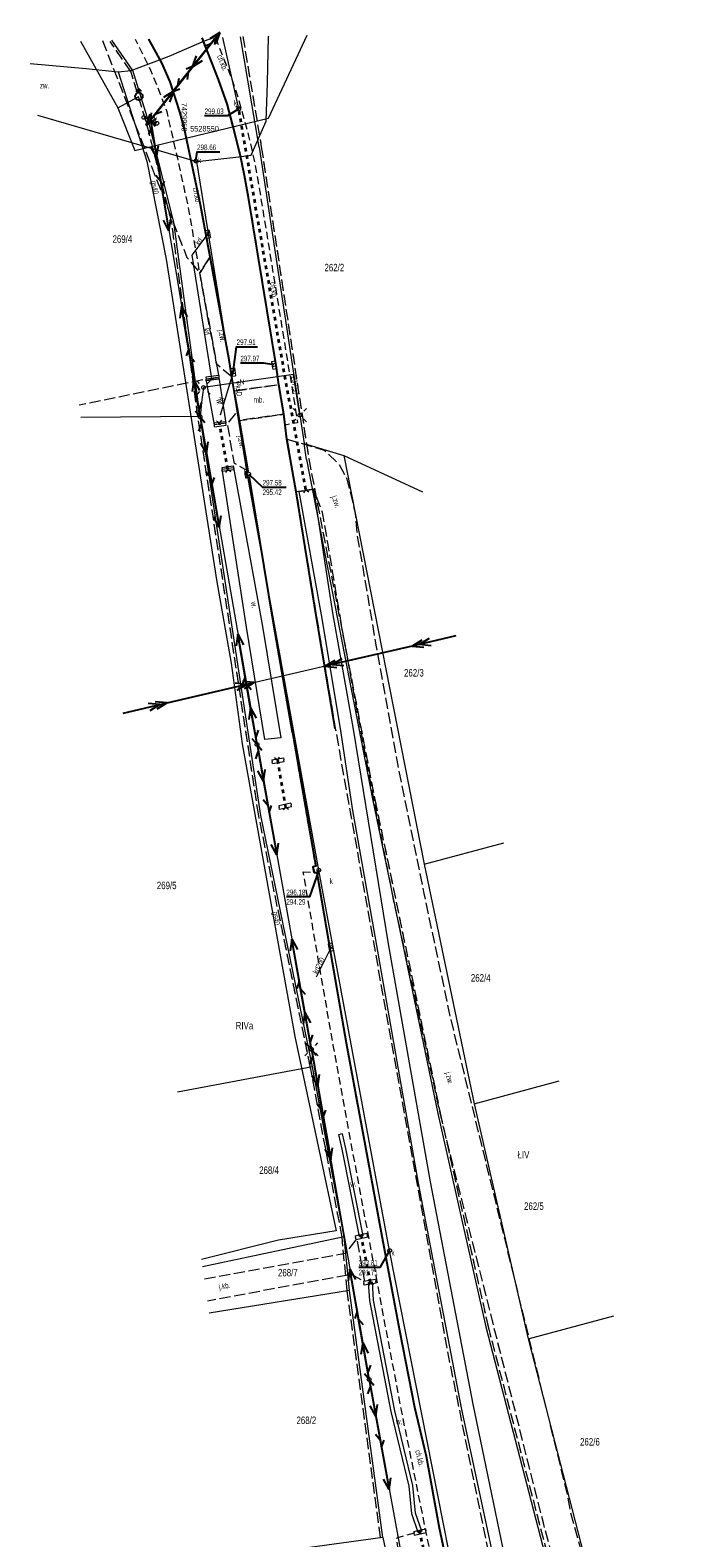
# Model space of a CAD drawing. Header units: metres. Extents: x 7428509 to 7430603, y 5527625 to 5529161.
# Tile 26 of 26: x 7429929 to 7430017, y 5528362 to 5528564. Entities that reach past the tile are written whole.
import ezdxf
from ezdxf.enums import TextEntityAlignment as Align

# ---------------------------------------------------------------- set-up
doc = ezdxf.new("R2010")
doc.units = ezdxf.units.M
for name, pattern in [('0.5_0.5', [1, 0.5, -0.5]), ('1.0_0.5', [1.5, 1, -0.5]), ('1.5_0.5', [2, 1.5, -0.5]), ('219-500', [0]), ('otkz_500', [1, 0.5, -0.5]), ('suep_nn_500', [0]), ('suep_sn_500', [0]), ('supp_500', [1, 0.5, -0.5]), ('sutp_500', [0])]:
    doc.linetypes.add(name, pattern=pattern)
doc.layers.get('0').update_dxf_attribs({"color": 2, "lineweight": 5})
doc.styles.get("Standard").update_dxf_attribs({"font": 'Working1250', "width": 0.75})
doc.linetypes.add('otdn_500_short', pattern='A,2.5,0,[21,ksztalty.shx,S=0.5,R=0,X=-1,Y=0],0.5', length=3)

# ---------------------------------------------------------------- blocks, each defined once
blk = doc.blocks.new('SUWH')
at = {"color": 0, "linetype": 'Continuous'}
for p in [(-0.354, 0.646), (0, 0.5), (0.354, 0.646)]:
    blk.add_line(p, (0, 1), dxfattribs=at)
blk.add_circle((0, 0), 0.5, dxfattribs=at)
blk = doc.blocks.new('US25')
at = {"linetype": 'Continuous', "lineweight": 0}
h = blk.add_hatch(color=0, dxfattribs=at)
edge = h.paths.add_edge_path()
edge.add_arc((0, 0), 0.2, 0, 360)
blk = doc.blocks.new('US15')
at = {"color": 0, "linetype": 'Continuous', "lineweight": 13}
blk.add_circle((0, 0), 0.25, dxfattribs=at)
blk = doc.blocks.new('PW01')
at = {"linetype": 'Continuous', "lineweight": 13}
h = blk.add_hatch(color=0, dxfattribs=at)
edge = h.paths.add_edge_path()
edge.add_arc((0, 0), 0.045, 0, 360)
blk = doc.blocks.new('SM01')
at = {"color": 0, "linetype": 'Continuous', "lineweight": 13}
for p, q in [((-0.53, 0.531), (-0.883, 0.884)), ((0.531, 0.531), (0.884, 0.884)), ((-0.53, -0.53), (-0.883, -0.883)), ((0.531, -0.53), (0.884, -0.883))]:
    blk.add_line(p, q, dxfattribs=at)
blk.add_circle((0, 0), 0.25, dxfattribs=at)
blk = doc.blocks.new('US05')
at = {"color": 0, "linetype": 'Continuous', "lineweight": 13}
for p, q in [((-0.525, -0.25), (-0.525, 0.25)), ((-0.525, 0.25), (-0.175, 0.25)), ((-0.175, -0.25), (-0.175, 0.25)), ((-0.175, 0.25), (0.175, 0.25)), ((0.175, -0.25), (0.175, 0.25)), ((0.175, 0.25), (0.525, 0.25)), ((0.525, -0.25), (0.525, 0.25)), ((-0.525, -0.25), (-0.175, -0.25)), ((-0.175, -0.25), (0.175, -0.25)), ((0.175, -0.25), (0.525, -0.25))]:
    blk.add_line(p, q, dxfattribs=at)
blk = doc.blocks.new('US22')
at = {"color": 0, "linetype": 'Continuous', "lineweight": 13}
blk.add_circle((0, 0), 0.25, dxfattribs=at)
blk = doc.blocks.new('IB04')
at = {"color": 0, "linetype": 'Continuous', "lineweight": 13}
blk.add_circle((0, 0), 0.25, dxfattribs=at)
blk = doc.blocks.new('SM05')
at = {"color": 0, "linetype": 'Continuous', "lineweight": 13}
blk.add_circle((0, 0), 0.25, dxfattribs=at)
blk = doc.blocks.new('SUEP1')
at = {"color": 0, "linetype": 'Continuous'}
for p, q in [((0, 0), (5, 0)), ((5, 0), (3.5, 0.5)), ((5, 0), (3.5, -0.5)), ((5, 0), (15, 0)), ((15, 0), (13.5, 0.5)), ((15, 0), (13.5, -0.5))]:
    blk.add_line(p, q, dxfattribs=at)
blk = doc.blocks.new('SUTP')
at = {"color": 0, "linetype": 'Continuous'}
for p, q in [((0, 0), (0.866, 0.5)), ((0, 0), (9.232, 0)), ((1.866, -0.5), (1, 0)), ((7.366, -0.5), (8.232, 0)), ((9.232, 0), (8.366, 0.5))]:
    blk.add_line(p, q, dxfattribs=at)
blk = doc.blocks.new('SUEP2')
at = {"color": 0, "linetype": 'Continuous'}
for p, q in [((0, 0), (6.027, 0)), ((5.027, 0), (3.527, 0.5)), ((5.027, 0), (3.527, -0.5)), ((6.027, 0), (4.527, 0.5)), ((6.027, 0), (4.527, -0.5)), ((6.027, 0), (18.027, 0)), ((17.027, 0), (15.527, 0.5)), ((17.027, 0), (15.527, -0.5)), ((18.027, 0), (16.527, 0.5)), ((18.027, 0), (16.527, -0.5))]:
    blk.add_line(p, q, dxfattribs=at)
blk = doc.blocks.new('IB05')
at = {"color": 0, "linetype": 'Continuous', "lineweight": 13}
for q in [(0.354, 0.354), (0.354, -0.354)]:
    blk.add_line((0, 0), q, dxfattribs=at)

msp = doc.modelspace()

# ---------------------------------------------------------------- linework, layer by layer
at = {"layer": '217-Granica konturu po granicy działki', "color": 3, "linetype": '1.5_0.5', "lineweight": 18}
for p, q in [((7429942.2837, 5528558.2087), (7429939.4677, 5528562.2587)), ((7429939.4677, 5528562.2587), (7429939.4677, 5528562.2587)), ((7429939.4677, 5528562.2587), (7429939.4677, 5528562.2587)), ((7429957.2698, 5528562.9195), (7429957.2698, 5528562.9195)), ((7429957.2698, 5528562.9195), (7429957.2698, 5528562.9195)), ((7429957.2698, 5528562.9195), (7429959.7458, 5528548.1495)), ((7429944.3232, 5528551.4921), (7429942.2432, 5528558.2921)), ((7429942.2432, 5528558.2921), (7429942.2432, 5528558.2921)), ((7429942.2432, 5528558.2921), (7429942.2432, 5528558.2921)), ((7429942.2837, 5528558.2087), (7429942.2837, 5528558.2087)), ((7429942.2837, 5528558.2087), (7429942.2837, 5528558.2087)), ((7429947.7393, 5528537.9965), (7429944.3193, 5528551.5065)), ((7429944.3193, 5528551.5065), (7429944.3193, 5528551.5065)), ((7429944.3193, 5528551.5065), (7429944.3193, 5528551.5065)), ((7429944.3232, 5528551.4921), (7429944.3232, 5528551.4921)), ((7429944.3232, 5528551.4921), (7429944.3232, 5528551.4921)), ((7429959.7458, 5528548.1495), (7429959.7458, 5528548.1495)), ((7429959.7458, 5528548.1495), (7429959.7458, 5528548.1495)), ((7429959.7467, 5528548.145), (7429959.7467, 5528548.145)), ((7429959.7467, 5528548.145), (7429959.7467, 5528548.145)), ((7429959.7467, 5528548.145), (7429965.7867, 5528508.425)), ((7429951.2527, 5528511.9598), (7429947.7327, 5528538.0298)), ((7429947.7327, 5528538.0298), (7429947.7327, 5528538.0298)), ((7429947.7327, 5528538.0298), (7429947.7327, 5528538.0298)), ((7429947.7393, 5528537.9965), (7429947.7393, 5528537.9965)), ((7429947.7393, 5528537.9965), (7429947.7393, 5528537.9965)), ((7429951.2527, 5528511.9598), (7429951.2527, 5528511.9598)), ((7429951.2527, 5528511.9598), (7429951.2527, 5528511.9598)), ((7429959.3933, 5528458.5347), (7429951.2533, 5528511.9547)), ((7429951.2533, 5528511.9547), (7429951.2533, 5528511.9547)), ((7429951.2533, 5528511.9547), (7429951.2533, 5528511.9547)), ((7429965.7867, 5528508.425), (7429965.7867, 5528508.425)), ((7429965.7867, 5528508.425), (7429965.7867, 5528508.425)), ((7429965.7867, 5528508.425), (7429965.7867, 5528508.425)), ((7429965.7867, 5528508.425), (7429965.7867, 5528508.425)), ((7429965.7867, 5528508.425), (7429966.1067, 5528506.315)), ((7429966.1046, 5528506.3273), (7429966.1046, 5528506.3273)), ((7429966.1046, 5528506.3273), (7429966.1046, 5528506.3273)), ((7429966.1046, 5528506.3273), (7429974.9746, 5528460.6473)), ((7429966.1067, 5528506.315), (7429966.1067, 5528506.315)), ((7429966.1067, 5528506.315), (7429966.1067, 5528506.315)), ((7429974.9737, 5528460.6512), (7429974.9737, 5528460.6512)), ((7429974.9737, 5528460.6512), (7429974.9737, 5528460.6512)), ((7429974.9737, 5528460.6512), (7429983.7237, 5528418.6912)), ((7429974.9746, 5528460.6473), (7429974.9746, 5528460.6473)), ((7429974.9746, 5528460.6473), (7429974.9746, 5528460.6473)), ((7429959.3933, 5528458.5347), (7429959.3933, 5528458.5347)), ((7429959.3933, 5528458.5347), (7429959.3933, 5528458.5347)), ((7429966.3263, 5528424.8394), (7429959.3963, 5528458.5194)), ((7429959.3963, 5528458.5194), (7429959.3963, 5528458.5194)), ((7429959.3963, 5528458.5194), (7429959.3963, 5528458.5194)), ((7429970.5751, 5528402.0451), (7429966.3251, 5528424.8451)), ((7429966.3251, 5528424.8451), (7429966.3251, 5528424.8451)), ((7429966.3251, 5528424.8451), (7429966.3251, 5528424.8451)), ((7429966.3263, 5528424.8394), (7429966.3263, 5528424.8394)), ((7429966.3263, 5528424.8394), (7429966.3263, 5528424.8394)), ((7429983.7228, 5528418.6957), (7429983.7228, 5528418.6957)), ((7429983.7228, 5528418.6957), (7429983.7228, 5528418.6957)), ((7429983.7228, 5528418.6957), (7429990.1428, 5528390.1057)), ((7429983.7237, 5528418.6912), (7429983.7237, 5528418.6912)), ((7429983.7237, 5528418.6912), (7429983.7237, 5528418.6912)), ((7429971.2512, 5528394.9018), (7429970.5712, 5528402.0718)), ((7429970.5712, 5528402.0718), (7429970.5712, 5528402.0718)), ((7429970.5712, 5528402.0718), (7429970.5712, 5528402.0718)), ((7429970.5751, 5528402.0451), (7429970.5751, 5528402.0451)), ((7429970.5751, 5528402.0451), (7429970.5751, 5528402.0451)), ((7429971.2512, 5528394.9018), (7429971.2512, 5528394.9018)), ((7429971.2512, 5528394.9018), (7429971.2512, 5528394.9018)), ((7429975.7227, 5528361.7898), (7429971.2527, 5528394.8898)), ((7429971.2527, 5528394.8898), (7429971.2527, 5528394.8898)), ((7429971.2527, 5528394.8898), (7429971.2527, 5528394.8898)), ((7429990.1404, 5528390.1153), (7429990.1404, 5528390.1153)), ((7429990.1404, 5528390.1153), (7429990.1404, 5528390.1153)), ((7429990.1404, 5528390.1153), (7430005.0304, 5528332.8053)), ((7429990.1428, 5528390.1057), (7429990.1428, 5528390.1057)), ((7429990.1428, 5528390.1057), (7429990.1428, 5528390.1057)), ((7429975.7227, 5528361.7898), (7429975.7227, 5528361.7898)), ((7429975.7227, 5528361.7898), (7429975.7227, 5528361.7898))]:
    msp.add_line(p, q, dxfattribs=at)
at = {"layer": '218-Granica użytku po granicy działki', "color": 3, "linetype": '0.5_0.5', "lineweight": 18}
for p, q in [((7429942.2837, 5528558.2087), (7429939.4677, 5528562.2587)), ((7429939.4677, 5528562.2587), (7429939.4677, 5528562.2587)), ((7429939.4677, 5528562.2587), (7429939.4677, 5528562.2587)), ((7429957.2698, 5528562.9195), (7429957.2698, 5528562.9195)), ((7429957.2698, 5528562.9195), (7429957.2698, 5528562.9195)), ((7429957.2698, 5528562.9195), (7429959.7458, 5528548.1495)), ((7429944.3232, 5528551.4921), (7429942.2432, 5528558.2921)), ((7429942.2432, 5528558.2921), (7429942.2432, 5528558.2921)), ((7429942.2432, 5528558.2921), (7429942.2432, 5528558.2921)), ((7429942.2837, 5528558.2087), (7429942.2837, 5528558.2087)), ((7429942.2837, 5528558.2087), (7429942.2837, 5528558.2087)), ((7429947.7393, 5528537.9965), (7429944.3193, 5528551.5065)), ((7429944.3193, 5528551.5065), (7429944.3193, 5528551.5065)), ((7429944.3193, 5528551.5065), (7429944.3193, 5528551.5065)), ((7429944.3232, 5528551.4921), (7429944.3232, 5528551.4921)), ((7429944.3232, 5528551.4921), (7429944.3232, 5528551.4921)), ((7429959.7458, 5528548.1495), (7429959.7458, 5528548.1495)), ((7429959.7458, 5528548.1495), (7429959.7458, 5528548.1495)), ((7429959.7467, 5528548.145), (7429959.7467, 5528548.145)), ((7429959.7467, 5528548.145), (7429959.7467, 5528548.145)), ((7429959.7467, 5528548.145), (7429965.7867, 5528508.425)), ((7429951.2527, 5528511.9598), (7429947.7327, 5528538.0298)), ((7429947.7327, 5528538.0298), (7429947.7327, 5528538.0298)), ((7429947.7327, 5528538.0298), (7429947.7327, 5528538.0298)), ((7429947.7393, 5528537.9965), (7429947.7393, 5528537.9965)), ((7429947.7393, 5528537.9965), (7429947.7393, 5528537.9965)), ((7429951.2527, 5528511.9598), (7429951.2527, 5528511.9598)), ((7429951.2527, 5528511.9598), (7429951.2527, 5528511.9598)), ((7429959.3933, 5528458.5347), (7429951.2533, 5528511.9547)), ((7429951.2533, 5528511.9547), (7429951.2533, 5528511.9547)), ((7429951.2533, 5528511.9547), (7429951.2533, 5528511.9547)), ((7429965.7867, 5528508.425), (7429965.7867, 5528508.425)), ((7429965.7867, 5528508.425), (7429965.7867, 5528508.425)), ((7429965.7867, 5528508.425), (7429965.7867, 5528508.425)), ((7429965.7867, 5528508.425), (7429965.7867, 5528508.425)), ((7429965.7867, 5528508.425), (7429966.1067, 5528506.315)), ((7429966.1046, 5528506.3273), (7429966.1046, 5528506.3273)), ((7429966.1046, 5528506.3273), (7429966.1046, 5528506.3273)), ((7429966.1046, 5528506.3273), (7429974.9746, 5528460.6473)), ((7429966.1067, 5528506.315), (7429966.1067, 5528506.315)), ((7429966.1067, 5528506.315), (7429966.1067, 5528506.315)), ((7429974.9737, 5528460.6512), (7429974.9737, 5528460.6512)), ((7429974.9737, 5528460.6512), (7429974.9737, 5528460.6512)), ((7429974.9737, 5528460.6512), (7429983.7237, 5528418.6912)), ((7429974.9746, 5528460.6473), (7429974.9746, 5528460.6473)), ((7429974.9746, 5528460.6473), (7429974.9746, 5528460.6473)), ((7429959.3933, 5528458.5347), (7429959.3933, 5528458.5347)), ((7429959.3933, 5528458.5347), (7429959.3933, 5528458.5347)), ((7429966.3263, 5528424.8394), (7429959.3963, 5528458.5194)), ((7429959.3963, 5528458.5194), (7429959.3963, 5528458.5194)), ((7429959.3963, 5528458.5194), (7429959.3963, 5528458.5194)), ((7429970.5751, 5528402.0451), (7429966.3251, 5528424.8451)), ((7429966.3251, 5528424.8451), (7429966.3251, 5528424.8451)), ((7429966.3251, 5528424.8451), (7429966.3251, 5528424.8451)), ((7429966.3263, 5528424.8394), (7429966.3263, 5528424.8394)), ((7429966.3263, 5528424.8394), (7429966.3263, 5528424.8394)), ((7429983.7228, 5528418.6957), (7429983.7228, 5528418.6957)), ((7429983.7228, 5528418.6957), (7429983.7228, 5528418.6957)), ((7429983.7228, 5528418.6957), (7429990.1428, 5528390.1057)), ((7429983.7237, 5528418.6912), (7429983.7237, 5528418.6912)), ((7429983.7237, 5528418.6912), (7429983.7237, 5528418.6912)), ((7429971.2512, 5528394.9018), (7429970.5712, 5528402.0718)), ((7429970.5712, 5528402.0718), (7429970.5712, 5528402.0718)), ((7429970.5712, 5528402.0718), (7429970.5712, 5528402.0718)), ((7429970.5751, 5528402.0451), (7429970.5751, 5528402.0451)), ((7429970.5751, 5528402.0451), (7429970.5751, 5528402.0451)), ((7429971.2512, 5528394.9018), (7429971.2512, 5528394.9018)), ((7429971.2512, 5528394.9018), (7429971.2512, 5528394.9018)), ((7429975.7227, 5528361.7898), (7429971.2527, 5528394.8898)), ((7429971.2527, 5528394.8898), (7429971.2527, 5528394.8898)), ((7429971.2527, 5528394.8898), (7429971.2527, 5528394.8898)), ((7429990.1404, 5528390.1153), (7429990.1404, 5528390.1153)), ((7429990.1404, 5528390.1153), (7429990.1404, 5528390.1153)), ((7429990.1404, 5528390.1153), (7430005.0304, 5528332.8053)), ((7429990.1428, 5528390.1057), (7429990.1428, 5528390.1057)), ((7429990.1428, 5528390.1057), (7429990.1428, 5528390.1057)), ((7429975.7227, 5528361.7898), (7429975.7227, 5528361.7898)), ((7429975.7227, 5528361.7898), (7429975.7227, 5528361.7898))]:
    msp.add_line(p, q, dxfattribs=at)
at = {"layer": '219-działka ewidencyjna', "color": 7, "linetype": '219-500', "lineweight": 18, "flags": 128}
for points in [[(7429942.53, 5528558.38), (7429939.714, 5528562.43)], [(7429959.45, 5528548.1), (7429956.974, 5528562.87)], [(7429944.61, 5528551.58), (7429942.53, 5528558.38)], [(7429948.03, 5528538.07), (7429944.61, 5528551.58)], [(7429959.45, 5528548.1), (7429965.49, 5528508.38)], [(7429951.55, 5528512), (7429948.03, 5528538.07)], [(7429951.55, 5528512), (7429935.556, 5528511.897)], [(7429959.69, 5528458.58), (7429951.55, 5528512)], [(7429965.81, 5528506.27), (7429965.49, 5528508.38)], [(7429965.49, 5528508.38), (7429970.81, 5528506.77)], [(7429965.81, 5528506.27), (7429974.68, 5528460.59)], [(7429970.81, 5528506.77), (7429981.57, 5528452.02)], [(7429970.81, 5528506.77), (7429981.367, 5528501.904)], [(7429974.68, 5528460.59), (7429983.43, 5528418.63)], [(7429966.62, 5528424.9), (7429959.69, 5528458.58)], [(7429981.57, 5528452.02), (7429992.272, 5528454.914)], [(7429981.57, 5528452.02), (7429988.26, 5528419.94)], [(7429966.62, 5528424.9), (7429948.526, 5528421.47)], [(7429970.87, 5528402.1), (7429966.62, 5528424.9)], [(7429988.26, 5528419.94), (7429999.671, 5528423.026)], [(7429983.43, 5528418.63), (7429989.85, 5528390.04)], [(7429988.26, 5528419.94), (7429995.52, 5528388.43)], [(7429970.87, 5528402.1), (7429951.878, 5528398.098)], [(7429971.55, 5528394.93), (7429970.87, 5528402.1)], [(7429971.55, 5528394.93), (7429952.767, 5528391.897)], [(7429976.02, 5528361.83), (7429971.55, 5528394.93)], [(7429995.52, 5528388.43), (7430006.98, 5528391.528)], [(7429989.85, 5528390.04), (7430004.74, 5528332.73)], [(7429995.52, 5528388.43), (7430003.73, 5528356.5)], [(7429976.02, 5528361.83), (7429957.446, 5528359.275)], [(7429976.02, 5528361.83), (7429980.67, 5528340.02)]]:
    msp.add_lwpolyline(points, dxfattribs=at)
at = {"layer": 'chodnik', "color": 7, "linetype": '1.0_0.5', "lineweight": 18, "flags": 128}
for points in [[(7429952.89, 5528533.43), (7429951.5, 5528531.25), (7429950.05, 5528539.76), (7429947.84, 5528549.7), (7429947.11, 5528552.85), (7429945.92, 5528556.04), (7429944.93, 5528558.38), (7429942.883, 5528562.511)], [(7429944.683, 5528562.557), (7429946.43, 5528559.39), (7429947.51, 5528556.86), (7429948.83, 5528552.84), (7429949.43, 5528550.51), (7429951.6, 5528540.38), (7429952.89, 5528533.43)], [(7429953.597, 5528562.784), (7429953.96, 5528561.83), (7429955.75, 5528557.35), (7429956.68, 5528554.53), (7429958.05, 5528549.56), (7429958.76, 5528546.52), (7429959.46, 5528542.64), (7429961.36, 5528531.03), (7429963.31, 5528519.01), (7429963.6, 5528517.41), (7429964.6, 5528511.18), (7429962.96, 5528510.87), (7429962.75, 5528512.31), (7429962.09, 5528516.27), (7429961.96, 5528517.25), (7429961.76, 5528518.59), (7429958.03, 5528541.37), (7429957.48, 5528544.29), (7429956.91, 5528547.14), (7429955.94, 5528551), (7429955.17, 5528553.89), (7429954.01, 5528557.18), (7429952.04, 5528562.15), (7429951.823, 5528562.739)], [(7429980.22, 5528362.4), (7429977.85, 5528361.73), (7429978.62, 5528355.6), (7429981.34, 5528356.37)]]:
    msp.add_lwpolyline(points, dxfattribs=at)
msp.add_lwpolyline([(7429965.36, 5528451.03), (7429967.18, 5528450.94), (7429969.06, 5528439.95), (7429971.14, 5528428.1), (7429973.66, 5528414.34), (7429975.8, 5528402.71), (7429976.95, 5528396.69), (7429978.29, 5528389.54), (7429980.3, 5528379.27), (7429981.83, 5528372.73), (7429983.59, 5528363.1), (7429984.9, 5528357), (7429986.46, 5528349.19), (7429989.82, 5528333.14), (7429991.75, 5528323.77), (7429993.17, 5528316.87), (7429993.4, 5528315.45), (7429995.15, 5528307.04), (7429996.77, 5528298.76), (7429996.56, 5528298.66), (7429996.8, 5528297.34), (7429997.06, 5528297.35), (7429998.54, 5528289.49), (7429998.64, 5528288.82), (7429999.97, 5528281.7), (7430001.36, 5528273.73), (7430002.69, 5528264.95), (7430004.65, 5528252.02), (7430005.65, 5528244.7), (7430007.25, 5528232.85), (7430008.07, 5528226.11), (7430010.8, 5528204.56), (7430010.96, 5528203.33), (7430011.1, 5528202.01), (7430011.09, 5528201.03), (7430010.96, 5528200.42), (7430010.59, 5528199.76), (7430010.16, 5528199.16), (7430009.73, 5528198.8), (7430007.58, 5528216.56), (7430005.23, 5528234.64), (7430004, 5528244.03), (7430002.95, 5528251.6), (7430001.02, 5528264.66), (7429997, 5528288.6), (7429992.92, 5528308.88), (7429991.82, 5528314.45), (7429989.91, 5528323.94), (7429988.12, 5528332.59), (7429984.88, 5528348.15), (7429983.08, 5528356.66), (7429981.8, 5528362.72), (7429978.54, 5528378.89), (7429976.57, 5528389.22), (7429975.25, 5528396.34), (7429974.11, 5528402.29), (7429971.9, 5528414.11), (7429969.38, 5528427.79), (7429967.34, 5528439.59)], close=True, dxfattribs=at)
at = {"layer": 'jezdnia', "color": 7, "linetype": '1.5_0.5', "lineweight": 18, "flags": 128}
for points in [[(7429951.823, 5528562.739), (7429952.04, 5528562.15), (7429954.01, 5528557.18), (7429955.17, 5528553.89), (7429955.94, 5528551), (7429956.91, 5528547.14), (7429957.48, 5528544.29), (7429958.03, 5528541.37), (7429961.76, 5528518.59), (7429961.96, 5528517.25), (7429962.09, 5528516.27), (7429956.12, 5528515.45), (7429955.78, 5528517.33), (7429955.42, 5528519.61), (7429953.26, 5528531.45), (7429952.89, 5528533.43), (7429951.6, 5528540.38), (7429949.43, 5528550.51), (7429948.83, 5528552.84), (7429947.51, 5528556.86), (7429946.43, 5528559.39), (7429944.683, 5528562.557)], [(7429952.113, 5528396.461), (7429971.02, 5528399.91), (7429972.56, 5528401.84), (7429973.57, 5528396.1), (7429971.79, 5528397.07), (7429952.536, 5528393.51)]]:
    msp.add_lwpolyline(points, dxfattribs=at)
for points in [[(7429955.78, 5528517.33), (7429953.74, 5528519.02), (7429951.5, 5528531.25), (7429952.89, 5528533.43), (7429953.26, 5528531.45), (7429955.42, 5528519.61)], [(7429956.61, 5528512.79), (7429956.83, 5528511.5), (7429957.99, 5528504.69), (7429956.13, 5528505.74), (7429955.21, 5528511.05)], [(7429984.9, 5528357), (7429983.59, 5528363.1), (7429981.83, 5528372.73), (7429980.3, 5528379.27), (7429975.8, 5528402.71), (7429971.14, 5528428.1), (7429967.18, 5528450.94), (7429966.81, 5528450.9), (7429966.67, 5528451.67), (7429967.04, 5528451.76), (7429963.92, 5528469.66), (7429961.43, 5528484.08), (7429958.14, 5528503.86), (7429957.73, 5528503.8), (7429957.62, 5528504.62), (7429957.99, 5528504.69), (7429956.83, 5528511.5), (7429962.75, 5528512.31), (7429962.96, 5528510.87), (7429963.17, 5528509), (7429964.42, 5528501.92), (7429967.11, 5528485.37), (7429969.66, 5528470.23), (7429976.39, 5528432.52), (7429984.61, 5528387.11), (7429991.18, 5528354.94), (7429994.43, 5528339.13), (7429996.03, 5528331.4), (7430001.98, 5528301.58), (7430006.28, 5528278.56), (7430015.57, 5528211.02), (7430015.57, 5528210.03), (7430017.46, 5528195.69), (7430012.39, 5528194.13), (7430011.54, 5528202.07), (7430011.1, 5528202.01), (7430010.96, 5528203.33), (7430010.8, 5528204.56), (7430008.07, 5528226.11), (7430007.25, 5528232.85), (7430005.65, 5528244.7), (7430004.65, 5528252.02), (7430002.69, 5528264.95), (7430001.36, 5528273.73), (7429999.97, 5528281.7), (7429998.64, 5528288.82), (7429998.54, 5528289.49), (7429997.06, 5528297.35), (7429996.8, 5528297.34), (7429996.56, 5528298.66), (7429996.77, 5528298.76), (7429995.15, 5528307.04), (7429993.4, 5528315.45), (7429993.17, 5528316.87), (7429991.75, 5528323.77), (7429989.82, 5528333.14), (7429986.46, 5528349.19)], [(7429963.17, 5528509), (7429968.18, 5528507.51), (7429970.15, 5528505.64), (7429971.21, 5528503.66), (7429972.33, 5528499.11), (7429972.58, 5528496.19), (7429975.16, 5528481.14), (7429978.11, 5528464.93), (7429981.53, 5528448.1), (7429985.12, 5528431.28), (7430000.76, 5528367.54), (7430001.17, 5528365.15), (7430003.6, 5528356.57), (7430005.4, 5528348.23), (7430008.69, 5528332.99), (7430011.18, 5528323.07), (7430012.28, 5528317.51), (7430013.4, 5528313.19), (7430015.29, 5528305.46), (7430016.39, 5528302.33), (7430016.62, 5528301.9), (7430012.35, 5528300.51), (7430008.9, 5528315.83), (7430005.41, 5528331.56), (7430001.62, 5528348.3), (7429997.57, 5528363.77), (7429990.95, 5528389.97), (7429987.31, 5528404.37), (7429983.76, 5528418.49), (7429981.06, 5528431.04), (7429977.57, 5528446.87), (7429974.24, 5528463.82), (7429970.88, 5528481.89), (7429968.66, 5528495.1), (7429967.93, 5528499.14), (7429966.75, 5528502.3), (7429964.42, 5528501.92)]]:
    msp.add_lwpolyline(points, close=True, dxfattribs=at)
at = {"layer": 'krawężnik', "color": 7, "linetype": 'CONTINUOUS', "lineweight": 25, "flags": 128}
for points in [[(7429963.92, 5528469.66), (7429961.43, 5528484.08), (7429958.14, 5528503.86), (7429957.73, 5528503.8), (7429957.62, 5528504.62), (7429957.99, 5528504.69), (7429956.83, 5528511.5), (7429956.61, 5528512.79), (7429956.12, 5528515.45), (7429955.78, 5528517.33), (7429955.42, 5528519.61), (7429953.26, 5528531.45), (7429952.89, 5528533.43), (7429951.6, 5528540.38), (7429949.43, 5528550.51), (7429948.83, 5528552.84), (7429947.51, 5528556.86), (7429946.43, 5528559.39), (7429944.683, 5528562.557)], [(7429969.66, 5528470.23), (7429967.11, 5528485.37), (7429964.42, 5528501.92), (7429963.17, 5528509), (7429962.96, 5528510.87), (7429962.75, 5528512.31), (7429962.09, 5528516.27), (7429961.96, 5528517.25), (7429961.76, 5528518.59), (7429958.03, 5528541.37), (7429957.48, 5528544.29), (7429956.91, 5528547.14), (7429955.94, 5528551), (7429955.17, 5528553.89), (7429954.01, 5528557.18), (7429952.04, 5528562.15), (7429951.823, 5528562.739)], [(7429963.92, 5528469.66), (7429964.56, 5528466.1), (7429965.54, 5528460.44), (7429967.04, 5528451.76), (7429966.67, 5528451.67), (7429966.81, 5528450.9), (7429967.18, 5528450.94)], [(7429967.18, 5528450.94), (7429969.06, 5528439.95), (7429971.14, 5528428.1), (7429973.66, 5528414.34), (7429975.8, 5528402.71), (7429976.95, 5528396.69), (7429978.29, 5528389.54), (7429980.3, 5528379.27), (7429981.83, 5528372.73), (7429983.59, 5528363.1), (7429984.9, 5528357), (7429986.46, 5528349.19), (7429989.82, 5528333.14)]]:
    msp.add_lwpolyline(points, dxfattribs=at)
at = {"layer": 'obszar utwardzony', "color": 7, "linetype": '1.5_0.5', "lineweight": 18, "flags": 128}
for points in [[(7429938.457, 5528562.398), (7429949.77, 5528533.33), (7429951.5, 5528531.25), (7429953.74, 5528519.02)], [(7429953.74, 5528519.02), (7429954.07, 5528517.25), (7429952.34, 5528517.03), (7429935.321, 5528513.536)]]:
    msp.add_lwpolyline(points, dxfattribs=at)
msp.add_lwpolyline([(7429956.12, 5528515.45), (7429962.09, 5528516.27), (7429962.75, 5528512.31), (7429956.83, 5528511.5), (7429956.61, 5528512.79)], close=True, dxfattribs=at)
at = {"layer": 'przepust', "color": 7, "linetype": 'otkz_500', "lineweight": 35, "flags": 128}
for points in [[(7429965.7, 5528502.22), (7429962.73, 5528518.5), (7429956.72, 5528553.24)], [(7429955.25, 5528504.94), (7429954.15, 5528511.12)], [(7429961.91, 5528465.98), (7429962.97, 5528459.71)], [(7429974.38, 5528396), (7429973.16, 5528402.19)], [(7429982.33, 5528356.42), (7429981.01, 5528362.58)]]:
    msp.add_lwpolyline(points, dxfattribs=at)
at = {"layer": 'przewód elektroenergetyczny niskiego napięcia', "color": 1, "linetype": 'suep_nn_500', "lineweight": 18, "flags": 128}
for points in [[(7429953.629, 5528562.785), (7429944.87, 5528551.7)], [(7429944.87, 5528551.7), (7429951.54, 5528511.98)], [(7429951.54, 5528511.98), (7429959.17, 5528468.06)], [(7429959.17, 5528468.06), (7429966.46, 5528427.23)], [(7429966.46, 5528427.23), (7429974.2, 5528382.99)], [(7429974.2, 5528382.99), (7429982.23, 5528339.07)]]:
    msp.add_lwpolyline(points, dxfattribs=at)
at = {"layer": 'przewód elektroenergetyczny podziemny', "color": 1, "linetype": 'CONTINUOUS', "lineweight": 18, "flags": 128}
msp.add_lwpolyline([(7429964.9, 5528512.2), (7429964.07, 5528517.64), (7429952.01, 5528515.91), (7429951.72, 5528513.93), (7429951.54, 5528511.98)], dxfattribs=at)
at = {"layer": 'przewód elektroenergetyczny średniego napięcia', "color": 1, "linetype": 'suep_sn_500', "lineweight": 18, "flags": 128}
msp.add_lwpolyline([(7429985.841, 5528482.628), (7429941.238, 5528472.285)], dxfattribs=at)
at = {"layer": 'przewód gazowy', "color": 52, "linetype": 'CONTINUOUS', "lineweight": 18, "flags": 128}
for points in [[(7429928.757, 5528559.301), (7429936.25, 5528558.66), (7429940.54, 5528558.21), (7429942.28, 5528558.37), (7429947.4, 5528560.31), (7429952.15, 5528562.35), (7429953.387, 5528562.779)], [(7429940.54, 5528558.21), (7429944.4, 5528546.24), (7429947.01, 5528533.11), (7429953.79, 5528489.88), (7429955.71, 5528478.97), (7429957.19, 5528468.18), (7429964.26, 5528428.94), (7429969.77, 5528402.92), (7429962.05, 5528401.66), (7429951.741, 5528399.054)]]:
    msp.add_lwpolyline(points, dxfattribs=at)
at = {"layer": 'przewód kanalizacyjny', "color": 34, "linetype": 'CONTINUOUS', "lineweight": 18, "flags": 128}
for points in [[(7429951.09, 5528546.17), (7429956.75, 5528546.79), (7429958.4, 5528547.03), (7429960.41, 5528551.6), (7429960.57, 5528556.74), (7429960.71, 5528562.91), (7429960.733, 5528562.966)], [(7429956.72, 5528553.24), (7429954.583, 5528562.809)], [(7429929.751, 5528552.372), (7429951.09, 5528546.17)], [(7429997.15, 5528298.06), (7429987.04, 5528349.19), (7429976.95, 5528400.26), (7429967.47, 5528451.22), (7429957.88, 5528504.21), (7429951.09, 5528546.17)], [(7429952.58, 5528536.48), (7429950.44, 5528533.64), (7429953.06, 5528517.13)], [(7429955.96, 5528517.97), (7429954.21, 5528512.21)], [(7429953.3, 5528516.97), (7429953.06, 5528517.13), (7429952.88, 5528516.91)], [(7429969.09, 5528440.9), (7429967.1, 5528436.92)]]:
    msp.add_lwpolyline(points, dxfattribs=at)
at = {"layer": 'przewód telekomunikacyjny napowietrzny', "color": 30, "linetype": 'sutp_500', "lineweight": 18, "flags": 128}
for points in [[(7429953.629, 5528562.785), (7429944.87, 5528551.7)], [(7429944.87, 5528551.7), (7429951.54, 5528511.98)], [(7429951.54, 5528511.98), (7429959.17, 5528468.06)], [(7429959.17, 5528468.06), (7429966.46, 5528427.23)], [(7429966.46, 5528427.23), (7429974.2, 5528382.99)], [(7429974.2, 5528382.99), (7429982.23, 5528339.07)]]:
    msp.add_lwpolyline(points, dxfattribs=at)
at = {"layer": 'przewód wodociągowy', "color": 5, "linetype": 'CONTINUOUS', "lineweight": 18, "flags": 128}
for points in [[(7429935.522, 5528562.323), (7429940.52, 5528553.38), (7429942.78, 5528547.65), (7429960.71, 5528551.97), (7429965.913, 5528563.098)], [(7429940.52, 5528553.38), (7429943.34, 5528554.91)]]:
    msp.add_lwpolyline(points, dxfattribs=at)
at = {"layer": 'rzędna-Atr2', "color": 7, "flags": 128}
for points in [[(7429956.72, 5528553.24), (7429955.22, 5528552.3), (7429952.143, 5528552.3)], [(7429950.96, 5528546.25), (7429951.14, 5528547.47), (7429954.191, 5528547.47)], [(7429955.96, 5528517.97), (7429956.44, 5528521.36), (7429959.23, 5528521.36)], [(7429961.43, 5528518.93), (7429960.03, 5528519.17), (7429956.942, 5528519.17)], [(7429958.06, 5528504.3), (7429959.92, 5528502.54), (7429963.066, 5528502.54)], [(7429967.47, 5528451.22), (7429966.22, 5528447.65), (7429963.106, 5528447.65)], [(7429976.95, 5528400.26), (7429975.62, 5528398.01), (7429972.798, 5528398.01)]]:
    msp.add_lwpolyline(points, dxfattribs=at)
at = {"layer": 'rów przydrożny (linia)', "color": 0, "linetype": 'CONTINUOUS', "lineweight": 18}
for p, q in [((7429970.13575, 5528415.81675), (7429970.38, 5528415.87)), ((7429970.56525, 5528413.84875), (7429970.13575, 5528415.81675)), ((7429970.62425, 5528415.92325), (7429970.38, 5528415.87)), ((7429971.05475, 5528413.95125), (7429970.62425, 5528415.92325)), ((7429972.915, 5528402.14075), (7429970.56525, 5528413.84875)), ((7429973.405, 5528402.23925), (7429971.05475, 5528413.95125)), ((7429972.915, 5528402.14075), (7429973.16, 5528402.19)), ((7429973.405, 5528402.23925), (7429973.16, 5528402.19)), ((7429974.1305, 5528395.9845), (7429974.38, 5528396)), ((7429974.28051, 5528393.56812), (7429974.1305, 5528395.9845)), ((7429974.6295, 5528396.0155), (7429974.38, 5528396)), ((7429974.77949, 5528393.63188), (7429974.6295, 5528396.0155)), ((7429977.1655, 5528378.707), (7429974.28051, 5528393.56812)), ((7429977.6545, 5528378.813), (7429974.77949, 5528393.63188)), ((7429979.56201, 5528368.70808), (7429977.1655, 5528378.707)), ((7429980.05799, 5528368.79192), (7429977.6545, 5528378.813)), ((7429979.93203, 5528364.98658), (7429979.56201, 5528368.70808)), ((7429980.42797, 5528365.09342), (7429980.05799, 5528368.79192)), ((7429980.773, 5528362.5), (7429979.93203, 5528364.98658)), ((7429981.247, 5528362.66), (7429980.42797, 5528365.09342)), ((7429980.773, 5528362.5), (7429981.01, 5528362.58)), ((7429981.247, 5528362.66), (7429981.01, 5528362.58))]:
    msp.add_line(p, q, dxfattribs=at)
at = {"layer": 'rów przydrożny (poligon)', "color": 7, "linetype": 'CONTINUOUS', "lineweight": 18, "flags": 128}
for points in [[(7429952.34, 5528517.03), (7429954.07, 5528517.25), (7429955, 5528511.12), (7429953.45, 5528510.9)], [(7429954.48, 5528504.94), (7429956.03, 5528505.18), (7429959.89, 5528483.87), (7429962.38, 5528468.98), (7429960.21, 5528468.72), (7429957.75, 5528483.8)]]:
    msp.add_lwpolyline(points, close=True, dxfattribs=at)
msp.add_lwpolyline([(7429993.08, 5528348.97), (7429986.6, 5528379.21), (7429980.81, 5528409.28), (7429975.24, 5528441.14), (7429972, 5528459.24), (7429970.34, 5528470.22), (7429967.8, 5528485.46), (7429964.84, 5528501.99), (7429966.75, 5528502.3), (7429969.31, 5528485.72), (7429972.08, 5528470.11), (7429976.75, 5528441.37), (7429982.36, 5528409.49), (7429988.09, 5528379.71), (7429994.36, 5528349.55)], dxfattribs=at)
at = {"layer": 'słup przewodów napowietrznych', "color": 7, "linetype": 'supp_500', "lineweight": 18, "flags": 128}
msp.add_lwpolyline([(7429944, 5528552.09), (7429945.74, 5528551.3)], dxfattribs=at)
at = {"layer": 'ściana oporowa (linia)', "color": 0, "linetype": 'otdn_500_short', "lineweight": 18}
for p, q in [((7429954.0385, 5528517.498), (7429952.3085, 5528517.278)), ((7429952.3085, 5528517.278), (7429952.34, 5528517.03)), ((7429954.0385, 5528517.498), (7429954.07, 5528517.25)), ((7429953.48525, 5528510.6525), (7429953.45, 5528510.9)), ((7429953.48525, 5528510.6525), (7429955.03525, 5528510.8725)), ((7429955.03525, 5528510.8725), (7429955, 5528511.12)), ((7429954.51825, 5528504.693), (7429954.48, 5528504.94)), ((7429954.51825, 5528504.693), (7429956.06825, 5528504.933)), ((7429956.06825, 5528504.933), (7429956.03, 5528505.18)), ((7429961.2305, 5528465.52325), (7429961.19, 5528465.77)), ((7429961.2305, 5528465.52325), (7429962.8105, 5528465.78325)), ((7429962.8105, 5528465.78325), (7429962.77, 5528466.03)), ((7429963.69825, 5528460.2045), (7429962.08825, 5528459.8645)), ((7429962.08825, 5528459.8645), (7429962.14, 5528459.62)), ((7429963.69825, 5528460.2045), (7429963.75, 5528459.96)), ((7429974.01075, 5528402.1275), (7429973.95, 5528402.37)), ((7429972.45075, 5528401.7375), (7429972.39, 5528401.98)), ((7429972.45075, 5528401.7375), (7429974.01075, 5528402.1275)), ((7429975.0555, 5528396.406), (7429973.4555, 5528396.116)), ((7429975.0555, 5528396.406), (7429975.1, 5528396.16)), ((7429973.4555, 5528396.116), (7429973.5, 5528395.87)), ((7429980.26975, 5528362.155), (7429980.22, 5528362.4)), ((7429980.26975, 5528362.155), (7429981.84975, 5528362.475)), ((7429981.84975, 5528362.475), (7429981.8, 5528362.72))]:
    msp.add_line(p, q, dxfattribs=at)
at = {"layer": 'ściana oporowa (linia)', "color": 0, "lineweight": 18}
for p, q in [((7429952.3715, 5528516.782), (7429952.34, 5528517.03)), ((7429954.1015, 5528517.002), (7429952.3715, 5528516.782)), ((7429954.1015, 5528517.002), (7429954.07, 5528517.25)), ((7429953.41475, 5528511.1475), (7429954.96475, 5528511.3675)), ((7429953.41475, 5528511.1475), (7429953.45, 5528510.9)), ((7429954.96475, 5528511.3675), (7429955, 5528511.12)), ((7429954.44175, 5528505.187), (7429955.99175, 5528505.427)), ((7429955.99175, 5528505.427), (7429956.03, 5528505.18)), ((7429954.44175, 5528505.187), (7429954.48, 5528504.94)), ((7429961.1495, 5528466.01675), (7429962.7295, 5528466.27675)), ((7429961.1495, 5528466.01675), (7429961.19, 5528465.77)), ((7429962.7295, 5528466.27675), (7429962.77, 5528466.03)), ((7429962.19175, 5528459.3755), (7429962.14, 5528459.62)), ((7429963.80175, 5528459.7155), (7429962.19175, 5528459.3755)), ((7429963.80175, 5528459.7155), (7429963.75, 5528459.96)), ((7429972.32925, 5528402.2225), (7429973.88925, 5528402.6125)), ((7429973.88925, 5528402.6125), (7429973.95, 5528402.37)), ((7429972.32925, 5528402.2225), (7429972.39, 5528401.98)), ((7429973.5445, 5528395.624), (7429973.5, 5528395.87)), ((7429975.1445, 5528395.914), (7429973.5445, 5528395.624)), ((7429975.1445, 5528395.914), (7429975.1, 5528396.16)), ((7429980.17025, 5528362.645), (7429981.75025, 5528362.965)), ((7429980.17025, 5528362.645), (7429980.22, 5528362.4)), ((7429981.75025, 5528362.965), (7429981.8, 5528362.72))]:
    msp.add_line(p, q, dxfattribs=at)

# ---------------------------------------------------------------- block references
at = {"layer": 'hydrant', "color": 5, "linetype": 'CONTINUOUS', "lineweight": 18}
msp.add_blockref('SUWH', (7429943.34, 5528554.91), dxfattribs=at)
at = {"layer": 'kratka ściekowa', "color": 34, "linetype": 'CONTINUOUS', "lineweight": 18}
for p, rotation in [((7429952.58, 5528536.48), 281.244), ((7429955.96, 5528517.97), 278.286), ((7429961.43, 5528518.93), 279.612), ((7429969.09, 5528440.9), 100.416)]:
    msp.add_blockref('US05', p, dxfattribs=dict(at, rotation=rotation))
at = {"layer": 'latarnia', "color": 7, "linetype": 'CONTINUOUS', "lineweight": 18}
for p in [(7429952.01, 5528515.91), (7429964.9, 5528512.2), (7429966.46, 5528427.23)]:
    msp.add_blockref('SM01', p, dxfattribs=at)
at = {"layer": 'podpora (punkt)', "color": 7, "linetype": 'CONTINUOUS', "lineweight": 18}
msp.add_blockref('IB04', (7429966.46, 5528427.23), dxfattribs=at)
at = {"layer": 'przepust', "color": 7, "linetype": 'CONTINUOUS', "lineweight": 35}
for p, rotation in [((7429956.72, 5528553.24), 459.815), ((7429954.15, 5528511.12), 460.093), ((7429955.25, 5528504.94), 280.093), ((7429965.7, 5528502.22), 280.339), ((7429961.91, 5528465.98), 459.596), ((7429962.97, 5528459.71), 279.596), ((7429973.16, 5528402.19), 461.15), ((7429974.38, 5528396), 281.15), ((7429981.01, 5528362.58), 462.095)]:
    msp.add_blockref('IB05', p, dxfattribs=dict(at, rotation=rotation))
at = {"layer": 'przewód elektroenergetyczny niskiego napięcia', "color": 1, "linetype": 'CONTINUOUS', "lineweight": 18}
for p, rotation in [((7429953.629, 5528562.785), 231.685), ((7429944.87, 5528551.7), 51.685), ((7429944.87, 5528551.7), 279.532), ((7429951.54, 5528511.98), 99.532), ((7429951.54, 5528511.98), 279.855), ((7429959.17, 5528468.06), 99.855), ((7429959.17, 5528468.06), 280.123), ((7429966.46, 5528427.23), 100.123), ((7429966.46, 5528427.23), 279.924), ((7429974.2, 5528382.99), 99.924), ((7429974.2, 5528382.99), 280.361)]:
    msp.add_blockref('SUEP1', p, dxfattribs=dict(at, rotation=rotation))
at = {"layer": 'przewód elektroenergetyczny średniego napięcia', "color": 1, "linetype": 'CONTINUOUS', "lineweight": 18}
for p, rotation in [((7429985.841, 5528482.628), 193.056), ((7429941.238, 5528472.285), 13.056)]:
    msp.add_blockref('SUEP2', p, dxfattribs=dict(at, rotation=rotation))
at = {"layer": 'przewód telekomunikacyjny napowietrzny', "color": 30, "linetype": 'CONTINUOUS', "lineweight": 18}
for p, rotation in [((7429953.629, 5528562.785), 231.685), ((7429944.87, 5528551.7), 51.685), ((7429944.87, 5528551.7), 279.532), ((7429951.54, 5528511.98), 99.532), ((7429951.54, 5528511.98), 279.855), ((7429959.17, 5528468.06), 99.855), ((7429959.17, 5528468.06), 280.123), ((7429966.46, 5528427.23), 100.123), ((7429966.46, 5528427.23), 279.924), ((7429974.2, 5528382.99), 99.924), ((7429974.2, 5528382.99), 280.361)]:
    msp.add_blockref('SUTP', p, dxfattribs=dict(at, rotation=rotation))
at = {"layer": 'rzędna', "color": 34, "linetype": 'CONTINUOUS', "lineweight": 18}
for p in [(7429956.72, 5528553.24), (7429950.96, 5528546.25), (7429952.58, 5528536.48), (7429955.96, 5528517.97), (7429961.43, 5528518.93), (7429967.47, 5528451.22), (7429976.95, 5528400.26)]:
    msp.add_blockref('PW01', p, dxfattribs=at)
at = {"layer": 'rzędna', "color": 1, "linetype": 'CONTINUOUS', "lineweight": 18}
for p in [(7429964.07, 5528517.64), (7429951.72, 5528513.93)]:
    msp.add_blockref('PW01', p, dxfattribs=at)
at = {"layer": 'rzędna', "color": 34, "linetype": 'CONTINUOUS', "lineweight": 18, "rotation": 359.403}
msp.add_blockref('PW01', (7429958.06, 5528504.3), dxfattribs=at)
at = {"layer": 'studnia kanalizacyjna', "color": 34, "linetype": 'CONTINUOUS', "lineweight": 18}
for p, rotation in [((7429950.96, 5528546.25), 359.94), ((7429958.06, 5528504.3), 359.403)]:
    msp.add_blockref('US15', p, dxfattribs=dict(at, rotation=rotation))
at = {"layer": 'słup przewodów napowietrznych', "color": 7, "linetype": 'CONTINUOUS', "lineweight": 18}
for name, p in [('SM05', (7429944, 5528552.09)), ('SM05', (7429945.74, 5528551.3)), ('US15', (7429951.54, 5528511.98)), ('US15', (7429959.17, 5528468.06)), ('US15', (7429974.2, 5528382.99))]:
    msp.add_blockref(name, p, dxfattribs=at)
at = {"layer": 'właz do komory lub kanału - okrągły', "color": 7, "linetype": 'CONTINUOUS', "lineweight": 18}
for p in [(7429956.72, 5528553.24), (7429967.47, 5528451.22), (7429976.95, 5528400.26)]:
    msp.add_blockref('US22', p, dxfattribs=at)
at = {"layer": 'zasuwa lub zawór', "color": 5, "linetype": 'CONTINUOUS', "lineweight": 18, "rotation": 359.917}
msp.add_blockref('US25', (7429945.56, 5528551.4), dxfattribs=at)

# ---------------------------------------------------------------- texts
at = {"layer": '210-oznaczenie konturu użytku gruntowego', "color": 3, "linetype": 'CONTINUOUS', "lineweight": 18, "width": 0.79}
for s, p in [('RIVa', (7429956.31, 5528429.91)), ('ŁIV', (7429994.1, 5528412.62))]:
    msp.add_text(s, height=1, dxfattribs=at).set_placement(p)
at = {"layer": '211-numer działki ewidencyjnej', "color": 7, "linetype": 'CONTINUOUS', "lineweight": 18, "width": 0.79}
for s, p in [('269/4', (7429939.8, 5528536.29)), ('262/2', (7429968.21, 5528532.47)), ('268/4', (7429959.46, 5528411.54))]:
    msp.add_text(s, height=1, dxfattribs=at).set_placement(p, align=Align.TOP_LEFT)
for s, p in [('262/3', (7429981.52, 5528478.18)), ('262/4', (7429990.48, 5528437.3))]:
    msp.add_text(s, height=1, dxfattribs=at).set_placement(p, align=Align.TOP_RIGHT)
for s, p in [('269/5', (7429945.74, 5528448.69)), ('268/7', (7429961.98, 5528396.81)), ('268/2', (7429964.46, 5528377.03))]:
    msp.add_text(s, height=1, dxfattribs=at).set_placement(p)
for s, p in [('262/5', (7429997.61, 5528405.72)), ('262/6', (7430005.12, 5528374.15))]:
    msp.add_text(s, height=1, dxfattribs=at).set_placement(p, align=Align.RIGHT)
at = {"layer": 'chodnik-Atr17', "color": 7, "width": 0.667}
for rotation, p in [(291.779, (7429953.78, 5528560.29)), (282.091, (7429950.53, 5528542.61)), (282.091, (7429950.53, 5528542.61)), (279.214, (7429960.9, 5528529.97)), (283.167, (7429980.36, 5528373.44))]:
    msp.add_text('ch.kb.', height=0.75, rotation=rotation, dxfattribs=at).set_placement(p)
at = {"layer": 'jezdnia-Atr17', "color": 7, "width": 0.667}
for s, rotation, p in [('j.zw.', 280.339, (7429953.99, 5528523.58)), ('j.zw.', 279.666, (7429956.58, 5528509.39)), ('j.zw.', 290.476, (7429969.13, 5528501.27)), ('j.zw.', 282.141, (7429984.43, 5528424.11)), ('j.kb.', 10.476, (7429954.13, 5528395.02))]:
    msp.add_text(s, height=0.75, rotation=rotation, dxfattribs=at).set_placement(p)
at = {"layer": 'obszar utwardzony-Atr17', "color": 7, "width": 0.667}
for s, p in [('zw.', (7429930.06, 5528555.97)), ('zw.', (7429930.06, 5528555.97)), ('mb.', (7429958.73, 5528513.88))]:
    msp.add_text(s, height=0.75, dxfattribs=at).set_placement(p)
at = {"layer": 'przewód elektroenergetyczny podziemny-Atr1', "color": 1, "width": 0.667}
msp.add_text('eN', height=0.75, rotation=8.164, dxfattribs=at).set_placement((7429956.4, 5528516.54), align=Align.MIDDLE_LEFT)
at = {"layer": 'przewód gazowy-Atr1', "color": 40, "width": 0.667}
for rotation, p in [(281.243, (7429944.94, 5528543.52)), (280.213, (7429961.25, 5528445.62))]:
    msp.add_text('gs40', height=0.75, rotation=rotation, dxfattribs=at).set_placement(p)
at = {"layer": 'przewód kanalizacyjny-Atr1', "color": 34, "width": 0.667}
for s, rotation, p in [('kd', 53.001, (7429951.39, 5528534.91)), ('kd', 279.017, (7429952, 5528523.78)), ('ksD', -82.347, (7429956.27, 5528516.12)), ('kd', 73.1, (7429954.63, 5528513.59)), ('kd200', 63.434, (7429967.27, 5528437.26))]:
    msp.add_text(s, height=0.75, rotation=rotation, dxfattribs=at).set_placement(p)
at = {"layer": 'rzędna-Atr2', "color": 34, "width": 0.667}
for s, p in [('299.03', (7429952.143, 5528552.308)), ('298.66', (7429951.14, 5528547.478)), ('297.91', (7429956.44, 5528521.367)), ('297.97', (7429956.942, 5528519.178)), ('297.58', (7429959.92, 5528502.548)), ('296.18', (7429963.106, 5528447.657)), ('293.81', (7429972.798, 5528398.018))]:
    msp.add_text(s, height=0.75, dxfattribs=at).set_placement(p, align=Align.BOTTOM_LEFT)
at = {"layer": 'rzędna-Atr2', "color": 1, "width": 0.667}
msp.add_text('297.57', height=0.75, rotation=278.675, dxfattribs=at).set_placement((7429964.1, 5528517.44), align=Align.MIDDLE_LEFT)
at = {"layer": 'rzędna-Atr3', "color": 34, "width": 0.667}
for s, p in [('295.42', (7429959.92, 5528501.272)), ('294.29', (7429963.106, 5528446.382)), ('291.71', (7429972.798, 5528396.742))]:
    msp.add_text(s, height=0.75, dxfattribs=at).set_placement(p, align=Align.BOTTOM_LEFT)
at = {"layer": 'rów przydrożny (linia)-Atr17', "color": 7, "width": 0.667}
for p in [(7429971.67, 5528408.84), (7429977.8, 5528377)]:
    msp.add_text('w.', height=0.75, dxfattribs=at).set_placement(p)
at = {"layer": 'rów przydrożny (poligon)-Atr17', "color": 7, "width": 0.667}
for rotation, p in [(278.627, (7429953.69, 5528514.29)), (280.267, (7429958.33, 5528487.13))]:
    msp.add_text('w.', height=0.75, rotation=rotation, dxfattribs=at).set_placement(p)
at = {"layer": 'studnia kanalizacyjna-Atr17', "color": 34, "width": 0.667}
for p in [(7429951.28, 5528545.96), (7429957.43, 5528504.16)]:
    msp.add_text('k', height=0.75, dxfattribs=at).set_placement(p)
at = {"layer": 'Wstawianie ramki sekcyjnej z opisem', "color": 7, "linetype": 'CONTINUOUS', "lineweight": 13, "width": 0.79}
msp.add_text('7429950', height=0.75, rotation=270, dxfattribs=at).set_placement((7429949.05, 5528550.2), align=Align.RIGHT)
msp.add_text('5528550', height=0.75, rotation=0.001, dxfattribs=at).set_placement((7429950.2, 5528550.2))
at = {"layer": 'właz do komory lub kanału - okrągły-Atr17', "color": 7, "width": 0.667}
for p in [(7429956.08, 5528553.64), (7429968.91, 5528449.4), (7429977.19, 5528399.6)]:
    msp.add_text('k', height=0.75, dxfattribs=at).set_placement(p)
at = {"layer": 'zasuwa lub zawór-Atr17', "color": 5, "width": 0.667}
msp.add_text('w', height=0.75, dxfattribs=at).set_placement((7429945.14, 5528551.59))

doc.saveas('drawing.dxf')
